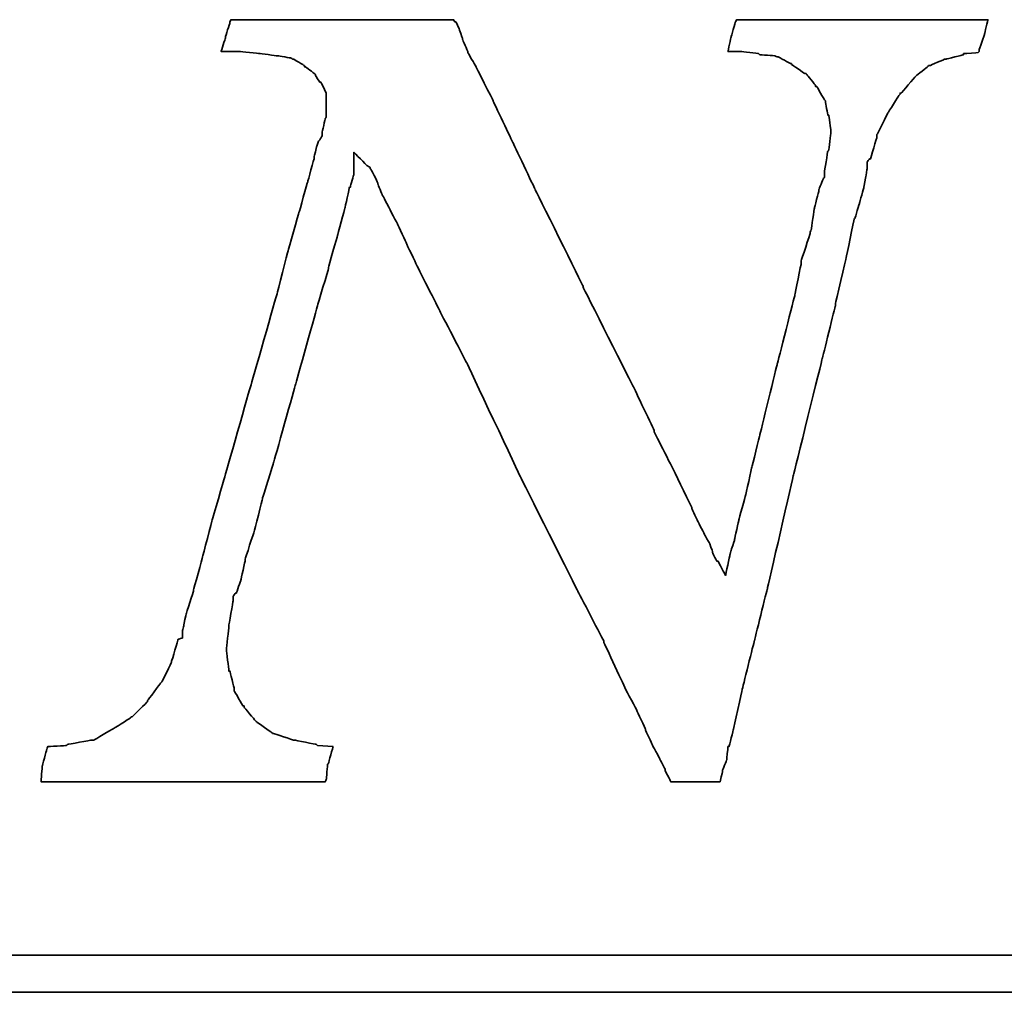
# Model space of a CAD drawing. Header units: millimetres. Extents: x 920 to 1152, y 73 to 164.
# Tile 44 of 48: x 1103 to 1105, y 95 to 97. Entities that reach past the tile are written whole.
import ezdxf

# ---------------------------------------------------------------- set-up
doc = ezdxf.new("R2010")
doc.units = ezdxf.units.MM
doc.header["$LTSCALE"] = 0.15
doc.layers.add('DIM', color=4, linetype='CONTINUOUS')
doc.layers.add('layer 1', color=7, linetype='CONTINUOUS')

# ---------------------------------------------------------------- blocks, each defined once
blk = doc.blocks.new('TBI MOTION logo(完整正式版)')
at = {"layer": 'layer 1', "color": 22, "lineweight": 35}
for points, knots in [([(58.92625, -7.91875), (58.92625, -7.91875), (58.58625, -7.89375), (58.58625, -7.89375), (58.58625, -7.89375), (58.58625, -7.89375), (58.56625, -7.87125), (58.56625, -7.87125), (58.56625, -7.87125), (58.56625, -7.87125), (58.08375, -7.77375), (58.08375, -7.77375), (58.08375, -7.77375), (58.08375, -7.77375), (58.06125, -7.77375), (58.06125, -7.77375), (58.06125, -7.77375), (58.06125, -7.77375), (57.62625, -7.63125), (57.62625, -7.63125), (57.62625, -7.63125), (57.62625, -7.63125), (57.60625, -7.63125), (57.60625, -7.63125), (57.60625, -7.63125), (57.60625, -7.63125), (57.58125, -7.60625), (57.58125, -7.60625), (57.58125, -7.60625), (57.58125, -7.60625), (57.26625, -7.38875), (57.26625, -7.38875), (57.26625, -7.38875), (57.26625, -7.38875), (57.24625, -7.36875), (57.24625, -7.36875), (57.24625, -7.36875), (57.24625, -7.36875), (57.22125, -7.34375), (57.22125, -7.34375), (57.22125, -7.34375), (57.22125, -7.34375), (56.98125, -7.05375), (56.98125, -7.05375), (56.98125, -7.05375), (56.98125, -7.05375), (56.98125, -7.02875), (56.98125, -7.02875), (56.98125, -7.02875), (56.98125, -7.02875), (56.95625, -7.02875), (56.95625, -7.02875), (56.95625, -7.02875), (56.95625, -7.02875), (56.76625, -6.69625), (56.76625, -6.69625), (56.76625, -6.69625), (56.76625, -6.69625), (56.76625, -6.67125), (56.76625, -6.67125), (56.76625, -6.67125), (56.76625, -6.67125), (56.76625, -6.64875), (56.76625, -6.64875), (56.76625, -6.64875), (56.76625, -6.64875), (56.67125, -6.26375), (56.67125, -6.26375), (56.67125, -6.26375), (56.67125, -6.26375), (56.64625, -6.26375), (56.64625, -6.26375), (56.64625, -6.26375), (56.64625, -6.26375), (56.64625, -6.23875), (56.64625, -6.23875), (56.64625, -6.23875), (56.64625, -6.23875), (56.59625, -5.80875), (56.59625, -5.80875), (56.59625, -5.80875), (56.59625, -5.80875), (56.59625, -5.78375), (56.59625, -5.78375), (56.59625, -5.78375), (56.59625, -5.78375), (56.64625, -5.30375), (56.64625, -5.30375), (56.64625, -5.30375), (56.64625, -5.30375), (56.64625, -5.27875), (56.64625, -5.27875), (56.64625, -5.27875), (56.64625, -5.27875), (56.74125, -4.72875), (56.74125, -4.72875), (56.74125, -4.72875), (56.74125, -4.72875), (56.74125, -4.67875), (56.74125, -4.67875), (56.74125, -4.67875), (56.74125, -4.67875), (56.74125, -4.63375), (56.74125, -4.63375), (56.74125, -4.63375), (56.74125, -4.63375), (56.79125, -4.55875), (56.79125, -4.55875), (56.79125, -4.55875), (56.79125, -4.55875), (56.81125, -4.55875), (56.81125, -4.55875), (56.81125, -4.55875), (56.81125, -4.55875), (56.91125, -4.27375), (56.91125, -4.27375), (56.91125, -4.27375), (56.91125, -4.27375), (57.00625, -3.83874), (57.00625, -3.83874), (57.00625, -3.83874), (57.00625, -3.83874), (57.00625, -3.81374), (57.00625, -3.81374), (57.00625, -3.81374), (57.00625, -3.81374), (57.19875, -3.21374), (57.19875, -3.21374), (57.19875, -3.21374), (57.19875, -3.21374), (57.38625, -2.49625), (57.38625, -2.49625), (57.38625, -2.49625), (57.38625, -2.49625), (57.38625, -2.47374), (57.38625, -2.47374), (57.38625, -2.47374), (57.38625, -2.47374), (57.62625, -1.70375), (57.62625, -1.70375), (57.62625, -1.70375), (57.62625, -1.70375), (58.10625, 0.00125), (58.10625, 0.00125), (58.10625, 0.00125), (58.10625, 0.00125), (58.58625, 1.72625), (58.58625, 1.72625), (58.58625, 1.72625), (58.58625, 1.72625), (58.82625, 2.54125), (58.82625, 2.54125), (58.82625, 2.54125), (58.82625, 2.54125), (58.82625, 2.56374), (58.82625, 2.56374), (58.82625, 2.56374), (58.82625, 2.56374), (59.02125, 3.26125), (59.02125, 3.26125), (59.02125, 3.26125), (59.02125, 3.26125), (59.18625, 3.86125), (59.18625, 3.86125), (59.18625, 3.86125), (59.18625, 3.86125), (59.28625, 4.31875), (59.28625, 4.31875), (59.28625, 4.31875), (59.28625, 4.31875), (59.30625, 4.31875), (59.30625, 4.31875), (59.30625, 4.31875), (59.30625, 4.31875), (59.30625, 4.34125), (59.30625, 4.34125), (59.30625, 4.34125), (59.30625, 4.34125), (59.38125, 4.60625), (59.38125, 4.60625), (59.38125, 4.60625), (59.38125, 4.60625), (59.38125, 4.65125), (59.38125, 4.65125), (59.38125, 4.65125), (59.38125, 4.65125), (59.38125, 5.08625), (59.38125, 5.08625), (59.38125, 5.08625), (59.38125, 5.08625), (59.66625, 4.79624), (59.66625, 4.79624), (59.66625, 4.79624), (59.66625, 4.79624), (59.74125, 4.75124), (59.74125, 4.75124), (59.74125, 4.75124), (59.74125, 4.75124), (59.74125, 4.72624), (59.74125, 4.72624), (59.74125, 4.72624), (59.74125, 4.72624), (59.76125, 4.70124), (59.76125, 4.70124), (59.76125, 4.70124), (59.76125, 4.70124), (59.81125, 4.60625), (59.81125, 4.60625), (59.81125, 4.60625), (59.81125, 4.60625), (59.90625, 4.41125), (59.90625, 4.41125), (59.90625, 4.41125), (59.90625, 4.41125), (59.90625, 4.39125), (59.90625, 4.39125), (59.90625, 4.39125), (59.90625, 4.39125), (60.00375, 4.15124), (60.00375, 4.15124), (60.00375, 4.15124), (60.00375, 4.15124), (60.14625, 3.88374), (60.14625, 3.88374), (60.14625, 3.88374), (60.14625, 3.88374), (60.34125, 3.50124), (60.34125, 3.50124), (60.34125, 3.50124), (60.34125, 3.50124), (60.53125, 3.09125), (60.53125, 3.09125), (60.53125, 3.09125), (60.53125, 3.09125), (60.74625, 2.63625), (60.74625, 2.63625), (60.74625, 2.63625), (60.74625, 2.63625), (61.25125, 1.63124), (61.25125, 1.63124), (61.25125, 1.63124), (61.25125, 1.63124), (61.85125, 0.47625), (61.85125, 0.47625), (61.85125, 0.47625), (61.85125, 0.47625), (63.02625, -2.01874), (63.02625, -2.01874), (63.02625, -2.01874), (63.02625, -2.01874), (64.27625, -4.51374), (64.27625, -4.51374), (64.27625, -4.51374), (64.27625, -4.51374), (64.85125, -5.61375), (64.85125, -5.61375), (64.85125, -5.61375), (64.85125, -5.61375), (64.85125, -5.64125), (64.85125, -5.64125), (64.85125, -5.64125), (64.85125, -5.64125), (65.32875, -6.67125), (65.32875, -6.67125), (65.32875, -6.67125), (65.32875, -6.67125), (65.57125, -7.12875), (65.57125, -7.12875), (65.57125, -7.12875), (65.57125, -7.12875), (65.76125, -7.53625), (65.76125, -7.53625), (65.76125, -7.53625), (65.76125, -7.53625), (65.76125, -7.55625), (65.76125, -7.55625), (65.76125, -7.55625), (65.76125, -7.55625), (65.90375, -7.87125), (65.90375, -7.87125), (65.90375, -7.87125), (65.90375, -7.87125), (66.07125, -8.18125), (66.07125, -8.18125), (66.07125, -8.18125), (66.07125, -8.18125), (66.19125, -8.42375), (66.19125, -8.42375), (66.19125, -8.42375), (66.19125, -8.42375), (66.19125, -8.44375), (66.19125, -8.44375), (66.19125, -8.44375), (66.19125, -8.44375), (66.29125, -8.63875), (66.29125, -8.63875), (66.29125, -8.63875), (66.29125, -8.63875), (66.31125, -8.68625), (66.31125, -8.68625), (66.31125, -8.68625), (66.31125, -8.68625), (66.38375, -8.68625), (66.38375, -8.68625), (66.38375, -8.68625), (66.38375, -8.68625), (66.84125, -8.68625), (66.84125, -8.68625), (66.84125, -8.68625), (66.84125, -8.68625), (67.29625, -8.68625), (67.29625, -8.68625), (67.29625, -8.68625), (67.29625, -8.68625), (67.36625, -8.68625), (67.36625, -8.68625), (67.36625, -8.68625), (67.36625, -8.68625), (67.39125, -8.68625), (67.39125, -8.68625), (67.39125, -8.68625), (67.39125, -8.68625), (67.44125, -8.46875), (67.44125, -8.46875), (67.44125, -8.46875), (67.44125, -8.46875), (67.44125, -8.44375), (67.44125, -8.44375), (67.44125, -8.44375), (67.44125, -8.44375), (67.53625, -8.20375), (67.53625, -8.20375), (67.53625, -8.20375), (67.53625, -8.20375), (67.56125, -7.94375), (67.56125, -7.94375), (67.56125, -7.94375), (67.56125, -7.94375), (67.56125, -7.91875), (67.56125, -7.91875), (67.56125, -7.91875), (67.56125, -7.91875), (67.58625, -7.91875), (67.58625, -7.91875), (67.58625, -7.91875), (67.58625, -7.91875), (67.68125, -7.53625), (67.68125, -7.53625), (67.68125, -7.53625), (67.68125, -7.53625), (67.87375, -6.67125), (67.87375, -6.67125), (67.87375, -6.67125), (67.87375, -6.67125), (68.13625, -5.61375), (68.13625, -5.61375), (68.13625, -5.61375), (68.13625, -5.61375), (68.42375, -4.46374), (68.42375, -4.46374), (68.42375, -4.46374), (68.42375, -4.46374), (68.99875, -1.96874), (68.99875, -1.96874), (68.99875, -1.96874), (68.99875, -1.96874), (69.62625, 0.57625), (69.62625, 0.57625), (69.62625, 0.57625), (69.62625, 0.57625), (69.91125, 1.72625), (69.91125, 1.72625), (69.91125, 1.72625), (69.91125, 1.72625), (69.91125, 1.77625), (69.91125, 1.77625), (69.91125, 1.77625), (69.91125, 1.77625), (70.15125, 2.78124), (70.15125, 2.78124), (70.15125, 2.78124), (70.15125, 2.78124), (70.32125, 3.62125), (70.32125, 3.62125), (70.32125, 3.62125), (70.32125, 3.62125), (70.34125, 3.64625), (70.34125, 3.64625), (70.34125, 3.64625), (70.34125, 3.64625), (70.44125, 3.98125), (70.44125, 3.98125), (70.44125, 3.98125), (70.44125, 3.98125), (70.53625, 4.31875), (70.53625, 4.31875), (70.53625, 4.31875), (70.53625, 4.31875), (70.58125, 4.55875), (70.58125, 4.55875), (70.58125, 4.55875), (70.58125, 4.55875), (70.60625, 4.72624), (70.60625, 4.72624), (70.60625, 4.72624), (70.60625, 4.72624), (70.60625, 4.79624), (70.60625, 4.79624), (70.60625, 4.79624), (70.60625, 4.79624), (70.60625, 4.87125), (70.60625, 4.87125), (70.60625, 4.87125), (70.60625, 4.87125), (70.65625, 4.94125), (70.65625, 4.94125), (70.65625, 4.94125), (70.65625, 4.94125), (70.68125, 4.94125), (70.68125, 4.94125), (70.68125, 4.94125), (70.68125, 4.94125), (70.82125, 5.42125), (70.82125, 5.42125), (70.82125, 5.42125), (70.82125, 5.42125), (70.82125, 5.44625), (70.82125, 5.44625), (70.82125, 5.44625), (70.82125, 5.44625), (70.82125, 5.47125), (70.82125, 5.47125), (70.82125, 5.47125), (70.82125, 5.47125), (71.06125, 5.94625), (71.06125, 5.94625), (71.06125, 5.94625), (71.06125, 5.94625), (71.30125, 6.33124), (71.30125, 6.33124), (71.30125, 6.33124), (71.30125, 6.33124), (71.32625, 6.35625), (71.32625, 6.35625), (71.32625, 6.35625), (71.32625, 6.35625), (71.32625, 6.38124), (71.32625, 6.38124), (71.32625, 6.38124), (71.32625, 6.38124), (71.35125, 6.38124), (71.35125, 6.38124), (71.35125, 6.38124), (71.35125, 6.38124), (71.66125, 6.74125), (71.66125, 6.74125), (71.66125, 6.74125), (71.66125, 6.74125), (71.68625, 6.76625), (71.68625, 6.76625), (71.68625, 6.76625), (71.68625, 6.76625), (71.92625, 6.95624), (71.92625, 6.95624), (71.92625, 6.95624), (71.92625, 6.95624), (71.95125, 6.98125), (71.95125, 6.98125), (71.95125, 6.98125), (71.95125, 6.98125), (71.97625, 6.98125), (71.97625, 6.98125), (71.97625, 6.98125), (71.97625, 6.98125), (72.31125, 7.12624), (72.31125, 7.12624), (72.31125, 7.12624), (72.31125, 7.12624), (72.33375, 7.12624), (72.33375, 7.12624), (72.33375, 7.12624), (72.33375, 7.12624), (72.71625, 7.21875), (72.71625, 7.21875), (72.71625, 7.21875), (72.71625, 7.21875), (72.71625, 7.24624), (72.71625, 7.24624), (72.71625, 7.24624), (72.71625, 7.24624), (72.74125, 7.24624), (72.74125, 7.24624), (72.74125, 7.24624), (72.74125, 7.24624), (73.03124, 7.26624), (73.03124, 7.26624), (73.03124, 7.26624), (73.03124, 7.26624), (73.05375, 7.29125), (73.05375, 7.29125), (73.05375, 7.29125), (73.05375, 7.29125), (73.05375, 7.31625), (73.05375, 7.31625), (73.05375, 7.31625), (73.05375, 7.31625), (73.17625, 7.67625), (73.17625, 7.67625), (73.17625, 7.67625), (73.17625, 7.67625), (73.24625, 7.98625), (73.24625, 7.98625), (73.24625, 7.98625), (73.24625, 7.98625), (73.19625, 7.98625), (73.19625, 7.98625), (73.19625, 7.98625), (73.19625, 7.98625), (72.93625, 7.98625), (72.93625, 7.98625), (72.93625, 7.98625), (72.93625, 7.98625), (72.55125, 7.98625), (72.55125, 7.98625), (72.55125, 7.98625), (72.55125, 7.98625), (72.09625, 7.98625), (72.09625, 7.98625), (72.09625, 7.98625), (72.09625, 7.98625), (71.64125, 7.98625), (71.64125, 7.98625), (71.64125, 7.98625), (71.64125, 7.98625), (70.53625, 7.98625), (70.53625, 7.98625), (70.53625, 7.98625), (70.53625, 7.98625), (69.47875, 7.98625), (69.47875, 7.98625), (69.47875, 7.98625), (69.47875, 7.98625), (68.95125, 7.98625), (68.95125, 7.98625), (68.95125, 7.98625), (68.95125, 7.98625), (68.52125, 7.98625), (68.52125, 7.98625), (68.52125, 7.98625), (68.52125, 7.98625), (68.13625, 7.98625), (68.13625, 7.98625), (68.13625, 7.98625), (68.13625, 7.98625), (67.87375, 7.98625), (67.87375, 7.98625), (67.87375, 7.98625), (67.87375, 7.98625), (67.75125, 7.98625), (67.75125, 7.98625), (67.75125, 7.98625), (67.75125, 7.98625), (67.72625, 7.94125), (67.72625, 7.94125), (67.72625, 7.94125), (67.72625, 7.94125), (67.63125, 7.60625), (67.63125, 7.60625), (67.63125, 7.60625), (67.63125, 7.60625), (67.56125, 7.29125), (67.56125, 7.29125), (67.56125, 7.29125), (67.56125, 7.29125), (67.72625, 7.29125), (67.72625, 7.29125), (67.72625, 7.29125), (67.72625, 7.29125), (67.82625, 7.29125), (67.82625, 7.29125), (67.82625, 7.29125), (67.82625, 7.29125), (67.84625, 7.29125), (67.84625, 7.29125), (67.84625, 7.29125), (67.84625, 7.29125), (68.23125, 7.24624), (68.23125, 7.24624), (68.23125, 7.24624), (68.23125, 7.24624), (68.25875, 7.21875), (68.25875, 7.21875), (68.25875, 7.21875), (68.25875, 7.21875), (68.59125, 7.19624), (68.59125, 7.19624), (68.59125, 7.19624), (68.59125, 7.19624), (68.64125, 7.17125), (68.64125, 7.17125), (68.64125, 7.17125), (68.64125, 7.17125), (68.66625, 7.17125), (68.66625, 7.17125), (68.66625, 7.17125), (68.66625, 7.17125), (68.92625, 7.02624), (68.92625, 7.02624), (68.92625, 7.02624), (68.92625, 7.02624), (68.95125, 7.02624), (68.95125, 7.02624), (68.95125, 7.02624), (68.95125, 7.02624), (68.95125, 7.00624), (68.95125, 7.00624), (68.95125, 7.00624), (68.95125, 7.00624), (69.23875, 6.81125), (69.23875, 6.81125), (69.23875, 6.81125), (69.23875, 6.81125), (69.26625, 6.81125), (69.26625, 6.81125), (69.26625, 6.81125), (69.26625, 6.81125), (69.28625, 6.78625), (69.28625, 6.78625), (69.28625, 6.78625), (69.28625, 6.78625), (69.47875, 6.54875), (69.47875, 6.54875), (69.47875, 6.54875), (69.47875, 6.54875), (69.47875, 6.52375), (69.47875, 6.52375), (69.47875, 6.52375), (69.47875, 6.52375), (69.50625, 6.52375), (69.50625, 6.52375), (69.50625, 6.52375), (69.50625, 6.52375), (69.67125, 6.23625), (69.67125, 6.23625), (69.67125, 6.23625), (69.67125, 6.23625), (69.69375, 6.21125), (69.69375, 6.21125), (69.69375, 6.21125), (69.69375, 6.21125), (69.69375, 6.18625), (69.69375, 6.18625), (69.69375, 6.18625), (69.69375, 6.18625), (69.74625, 5.89875), (69.74625, 5.89875), (69.74625, 5.89875), (69.74625, 5.89875), (69.76625, 5.89875), (69.76625, 5.89875), (69.76625, 5.89875), (69.76625, 5.89875), (69.81375, 5.56625), (69.81375, 5.56625), (69.81375, 5.56625), (69.81375, 5.56625), (69.81375, 5.54125), (69.81375, 5.54125), (69.81375, 5.54125), (69.81375, 5.54125), (69.81375, 5.51625), (69.81375, 5.51625), (69.81375, 5.51625), (69.81375, 5.51625), (69.76625, 5.13125), (69.76625, 5.13125), (69.76625, 5.13125), (69.76625, 5.13125), (69.74625, 5.10874), (69.74625, 5.10874), (69.74625, 5.10874), (69.74625, 5.10874), (69.67125, 4.65125), (69.67125, 4.65125), (69.67125, 4.65125), (69.67125, 4.65125), (69.67125, 4.55875), (69.67125, 4.55875), (69.67125, 4.55875), (69.67125, 4.55875), (69.67125, 4.53125), (69.67125, 4.53125), (69.67125, 4.53125), (69.67125, 4.53125), (69.64625, 4.50874), (69.64625, 4.50874), (69.64625, 4.50874), (69.64625, 4.50874), (69.55125, 4.27125), (69.55125, 4.27125), (69.55125, 4.27125), (69.55125, 4.27125), (69.55125, 4.24625), (69.55125, 4.24625), (69.55125, 4.24625), (69.55125, 4.24625), (69.45375, 3.86125), (69.45375, 3.86125), (69.45375, 3.86125), (69.45375, 3.86125), (69.38625, 3.40624), (69.38625, 3.40624), (69.38625, 3.40624), (69.38625, 3.40624), (69.35875, 3.33125), (69.35875, 3.33125), (69.35875, 3.33125), (69.35875, 3.33125), (69.35875, 3.30875), (69.35875, 3.30875), (69.35875, 3.30875), (69.35875, 3.30875), (69.16625, 2.71125), (69.16625, 2.71125), (69.16625, 2.71125), (69.16625, 2.71125), (69.16625, 2.66375), (69.16625, 2.66375), (69.16625, 2.66375), (69.16625, 2.66375), (69.02625, 1.96374), (69.02625, 1.96374), (69.02625, 1.96374), (69.02625, 1.96374), (68.64125, 0.45624), (68.64125, 0.45624), (68.64125, 0.45624), (68.64125, 0.45624), (68.25875, -1.10625), (68.25875, -1.10625), (68.25875, -1.10625), (68.25875, -1.10625), (68.08625, -1.80125), (68.08625, -1.80125), (68.08625, -1.80125), (68.08625, -1.80125), (67.94625, -2.42625), (67.94625, -2.42625), (67.94625, -2.42625), (67.94625, -2.42625), (67.80125, -2.95375), (67.80125, -2.95375), (67.80125, -2.95375), (67.80125, -2.95375), (67.70625, -3.38375), (67.70625, -3.38375), (67.70625, -3.38375), (67.70625, -3.38375), (67.70625, -3.40875), (67.70625, -3.40875), (67.70625, -3.40875), (67.70625, -3.40875), (67.63125, -3.62375), (67.63125, -3.62375), (67.63125, -3.62375), (67.63125, -3.62375), (67.60625, -3.72125), (67.60625, -3.72125), (67.60625, -3.72125), (67.60625, -3.72125), (67.51125, -4.17375), (67.51125, -4.17375), (67.51125, -4.17375), (67.51125, -4.17375), (67.34625, -3.86374), (67.34625, -3.86374), (67.34625, -3.86374), (67.34625, -3.86374), (67.32125, -3.86374), (67.32125, -3.86374), (67.32125, -3.86374), (67.32125, -3.86374), (67.27125, -3.76874), (67.27125, -3.76874), (67.27125, -3.76874), (67.27125, -3.76874), (67.22625, -3.67374), (67.22625, -3.67374), (67.22625, -3.67374), (67.22625, -3.67374), (67.22625, -3.64875), (67.22625, -3.64875), (67.22625, -3.64875), (67.22625, -3.64875), (67.15125, -3.45375), (67.15125, -3.45375), (67.15125, -3.45375), (67.15125, -3.45375), (67.05625, -3.28875), (67.05625, -3.28875), (67.05625, -3.28875), (67.05625, -3.28875), (66.91125, -3.00125), (66.91125, -3.00125), (66.91125, -3.00125), (66.91125, -3.00125), (66.77125, -2.71375), (66.77125, -2.71375), (66.77125, -2.71375), (66.77125, -2.71375), (66.77125, -2.68875), (66.77125, -2.68875), (66.77125, -2.68875), (66.77125, -2.68875), (66.41125, -1.94374), (66.41125, -1.94374), (66.41125, -1.94374), (66.41125, -1.94374), (65.95125, -1.03375), (65.95125, -1.03375), (65.95125, -1.03375), (65.95125, -1.03375), (65.95125, -1.00875), (65.95125, -1.00875), (65.95125, -1.00875), (65.95125, -1.00875), (65.49625, -0.04874), (65.49625, -0.04874), (65.49625, -0.04874), (65.49625, -0.04874), (64.39375, 2.13624), (64.39375, 2.13624), (64.39375, 2.13624), (64.39375, 2.13624), (64.39375, 2.15624), (64.39375, 2.15624), (64.39375, 2.15624), (64.39375, 2.15624), (63.33625, 4.29125), (63.33625, 4.29125), (63.33625, 4.29125), (63.33625, 4.29125), (62.85625, 5.30125), (62.85625, 5.30125), (62.85625, 5.30125), (62.85625, 5.30125), (62.42625, 6.21125), (62.42625, 6.21125), (62.42625, 6.21125), (62.42625, 6.21125), (62.04125, 6.98125), (62.04125, 6.98125), (62.04125, 6.98125), (62.04125, 6.98125), (61.87375, 7.26624), (61.87375, 7.26624), (61.87375, 7.26624), (61.87375, 7.26624), (61.87375, 7.29125), (61.87375, 7.29125), (61.87375, 7.29125), (61.87375, 7.29125), (61.75625, 7.55625), (61.75625, 7.55625), (61.75625, 7.55625), (61.75625, 7.55625), (61.75625, 7.58124), (61.75625, 7.58124), (61.75625, 7.58124), (61.75625, 7.58124), (61.68375, 7.79375), (61.68375, 7.79375), (61.68375, 7.79375), (61.68375, 7.79375), (61.61125, 7.94125), (61.61125, 7.94125), (61.61125, 7.94125), (61.61125, 7.94125), (61.58625, 7.94125), (61.58625, 7.94125), (61.58625, 7.94125), (61.58625, 7.94125), (61.56375, 7.98625), (61.56375, 7.98625), (61.56375, 7.98625), (61.56375, 7.98625), (61.41875, 7.98625), (61.41875, 7.98625), (61.41875, 7.98625), (61.41875, 7.98625), (61.18125, 7.98625), (61.18125, 7.98625), (61.18125, 7.98625), (61.18125, 7.98625), (60.84125, 7.98625), (60.84125, 7.98625), (60.84125, 7.98625), (60.84125, 7.98625), (60.02625, 7.98625), (60.02625, 7.98625), (60.02625, 7.98625), (60.02625, 7.98625), (59.11625, 7.98625), (59.11625, 7.98625), (59.11625, 7.98625), (59.11625, 7.98625), (58.15625, 7.98625), (58.15625, 7.98625), (58.15625, 7.98625), (58.15625, 7.98625), (57.34125, 7.98625), (57.34125, 7.98625), (57.34125, 7.98625), (57.34125, 7.98625), (57.00625, 7.98625), (57.00625, 7.98625), (57.00625, 7.98625), (57.00625, 7.98625), (56.76625, 7.98625), (56.76625, 7.98625), (56.76625, 7.98625), (56.76625, 7.98625), (56.69125, 7.98625), (56.69125, 7.98625), (56.69125, 7.98625), (56.69125, 7.98625), (56.67125, 7.94125), (56.67125, 7.94125), (56.67125, 7.94125), (56.67125, 7.94125), (56.67125, 7.91625), (56.67125, 7.91625), (56.67125, 7.91625), (56.67125, 7.91625), (56.57125, 7.60625), (56.57125, 7.60625), (56.57125, 7.60625), (56.57125, 7.60625), (56.57125, 7.58124), (56.57125, 7.58124), (56.57125, 7.58124), (56.57125, 7.58124), (56.47625, 7.29125), (56.47625, 7.29125), (56.47625, 7.29125), (56.47625, 7.29125), (56.57125, 7.29125), (56.57125, 7.29125), (56.57125, 7.29125), (56.57125, 7.29125), (56.76625, 7.29125), (56.76625, 7.29125), (56.76625, 7.29125), (56.76625, 7.29125), (56.86125, 7.29125), (56.86125, 7.29125), (56.86125, 7.29125), (56.86125, 7.29125), (56.88625, 7.29125), (56.88625, 7.29125), (56.88625, 7.29125), (56.88625, 7.29125), (57.31625, 7.24624), (57.31625, 7.24624), (57.31625, 7.24624), (57.31625, 7.24624), (57.70125, 7.19624), (57.70125, 7.19624), (57.70125, 7.19624), (57.70125, 7.19624), (57.72625, 7.19624), (57.72625, 7.19624), (57.72625, 7.19624), (57.72625, 7.19624), (58.01125, 7.14624), (58.01125, 7.14624), (58.01125, 7.14624), (58.01125, 7.14624), (58.03625, 7.12624), (58.03625, 7.12624), (58.03625, 7.12624), (58.03625, 7.12624), (58.06125, 7.12624), (58.06125, 7.12624), (58.06125, 7.12624), (58.06125, 7.12624), (58.30125, 6.98125), (58.30125, 6.98125), (58.30125, 6.98125), (58.30125, 6.98125), (58.30125, 6.95624), (58.30125, 6.95624), (58.30125, 6.95624), (58.30125, 6.95624), (58.32375, 6.95624), (58.32375, 6.95624), (58.32375, 6.95624), (58.32375, 6.95624), (58.51625, 6.81125), (58.51625, 6.81125), (58.51625, 6.81125), (58.51625, 6.81125), (58.54125, 6.78625), (58.54125, 6.78625), (58.54125, 6.78625), (58.54125, 6.78625), (58.54125, 6.76625), (58.54125, 6.76625), (58.54125, 6.76625), (58.54125, 6.76625), (58.63625, 6.62124), (58.63625, 6.62124), (58.63625, 6.62124), (58.63625, 6.62124), (58.65875, 6.62124), (58.65875, 6.62124), (58.65875, 6.62124), (58.65875, 6.62124), (58.75625, 6.42625), (58.75625, 6.42625), (58.75625, 6.42625), (58.75625, 6.42625), (58.77875, 6.38124), (58.77875, 6.38124), (58.77875, 6.38124), (58.77875, 6.38124), (58.77875, 6.33124), (58.77875, 6.33124), (58.77875, 6.33124), (58.77875, 6.33124), (58.77875, 6.09125), (58.77875, 6.09125), (58.77875, 6.09125), (58.77875, 6.09125), (58.77875, 5.85125), (58.77875, 5.85125), (58.77875, 5.85125), (58.77875, 5.85125), (58.75625, 5.82625), (58.75625, 5.82625), (58.75625, 5.82625), (58.75625, 5.82625), (58.68625, 5.51625), (58.68625, 5.51625), (58.68625, 5.51625), (58.68625, 5.51625), (58.68625, 5.47125), (58.68625, 5.47125), (58.68625, 5.47125), (58.68625, 5.47125), (58.68625, 5.44625), (58.68625, 5.44625), (58.68625, 5.44625), (58.68625, 5.44625), (58.65875, 5.39625), (58.65875, 5.39625), (58.65875, 5.39625), (58.65875, 5.39625), (58.61125, 5.32624), (58.61125, 5.32624), (58.61125, 5.32624), (58.61125, 5.32624), (58.56625, 5.20375), (58.56625, 5.20375), (58.56625, 5.20375), (58.56625, 5.20375), (58.51625, 4.99125), (58.51625, 4.99125), (58.51625, 4.99125), (58.51625, 4.99125), (58.51625, 4.96625), (58.51625, 4.96625), (58.51625, 4.96625), (58.51625, 4.96625), (58.37125, 4.43625), (58.37125, 4.43625), (58.37125, 4.43625), (58.37125, 4.43625), (58.18125, 3.76625), (58.18125, 3.76625), (58.18125, 3.76625), (58.18125, 3.76625), (57.94125, 2.92624), (57.94125, 2.92624), (57.94125, 2.92624), (57.94125, 2.92624), (57.70125, 1.98874), (57.70125, 1.98874), (57.70125, 1.98874), (57.70125, 1.98874), (57.12625, -0.02374), (57.12625, -0.02374), (57.12625, -0.02374), (57.12625, -0.02374), (56.55125, -2.03875), (56.55125, -2.03875), (56.55125, -2.03875), (56.55125, -2.03875), (56.28625, -2.95375), (56.28625, -2.95375), (56.28625, -2.95375), (56.28625, -2.95375), (56.07125, -3.76874), (56.07125, -3.76874), (56.07125, -3.76874), (56.07125, -3.76874), (55.87625, -4.48874), (55.87625, -4.48874), (55.87625, -4.48874), (55.87625, -4.48874), (55.87625, -4.51374), (55.87625, -4.51374), (55.87625, -4.51374), (55.87625, -4.51374), (55.71125, -5.01625), (55.71125, -5.01625), (55.71125, -5.01625), (55.71125, -5.01625), (55.66125, -5.25375), (55.66125, -5.25375), (55.66125, -5.25375), (55.66125, -5.25375), (55.66125, -5.27875), (55.66125, -5.27875), (55.66125, -5.27875), (55.66125, -5.27875), (55.63625, -5.37375), (55.63625, -5.37375), (55.63625, -5.37375), (55.63625, -5.37375), (55.63625, -5.42375), (55.63625, -5.42375), (55.63625, -5.42375), (55.63625, -5.42375), (55.63625, -5.54125), (55.63625, -5.54125), (55.63625, -5.54125), (55.63625, -5.54125), (55.54125, -5.56875), (55.54125, -5.56875), (55.54125, -5.56875), (55.54125, -5.56875), (55.39625, -6.04875), (55.39625, -6.04875), (55.39625, -6.04875), (55.39625, -6.04875), (55.39625, -6.06875), (55.39625, -6.06875), (55.39625, -6.06875), (55.39625, -6.06875), (55.18125, -6.50375), (55.18125, -6.50375), (55.18125, -6.50375), (55.18125, -6.50375), (55.15625, -6.52875), (55.15625, -6.52875), (55.15625, -6.52875), (55.15625, -6.52875), (54.86875, -6.91125), (54.86875, -6.91125), (54.86875, -6.91125), (54.86875, -6.91125), (54.86875, -6.93375), (54.86875, -6.93375), (54.86875, -6.93375), (54.86875, -6.93375), (54.53125, -7.26875), (54.53125, -7.26875), (54.53125, -7.26875), (54.53125, -7.26875), (54.51125, -7.26875), (54.51125, -7.26875), (54.51125, -7.26875), (54.51125, -7.26875), (54.48625, -7.29625), (54.48625, -7.29625), (54.48625, -7.29625), (54.48625, -7.29625), (54.10375, -7.53625), (54.10375, -7.53625), (54.10375, -7.53625), (54.10375, -7.53625), (53.69625, -7.77375), (53.69625, -7.77375), (53.69625, -7.77375), (53.69625, -7.77375), (53.67125, -7.77375), (53.67125, -7.77375), (53.67125, -7.77375), (53.67125, -7.77375), (53.64625, -7.77375), (53.64625, -7.77375), (53.64625, -7.77375), (53.64625, -7.77375), (53.11625, -7.87125), (53.11625, -7.87125), (53.11625, -7.87125), (53.11625, -7.87125), (53.09625, -7.89375), (53.09625, -7.89375), (53.09625, -7.89375), (53.09625, -7.89375), (52.68625, -7.91875), (52.68625, -7.91875), (52.68625, -7.91875), (52.68625, -7.91875), (52.66125, -7.99125), (52.66125, -7.99125), (52.66125, -7.99125), (52.66125, -7.99125), (52.56625, -8.34875), (52.56625, -8.34875), (52.56625, -8.34875), (52.56625, -8.34875), (52.54125, -8.68625), (52.54125, -8.68625), (52.54125, -8.68625), (52.54125, -8.68625), (52.58875, -8.68625), (52.58875, -8.68625), (52.58875, -8.68625), (52.58875, -8.68625), (52.87625, -8.68625), (52.87625, -8.68625), (52.87625, -8.68625), (52.87625, -8.68625), (53.33625, -8.68625), (53.33625, -8.68625), (53.33625, -8.68625), (53.33625, -8.68625), (53.79125, -8.68625), (53.79125, -8.68625), (53.79125, -8.68625), (53.79125, -8.68625), (54.36625, -8.68625), (54.36625, -8.68625), (54.36625, -8.68625), (54.36625, -8.68625), (55.59125, -8.68625), (55.59125, -8.68625), (55.59125, -8.68625), (55.59125, -8.68625), (56.76625, -8.68625), (56.76625, -8.68625), (56.76625, -8.68625), (56.76625, -8.68625), (57.34125, -8.68625), (57.34125, -8.68625), (57.34125, -8.68625), (57.34125, -8.68625), (57.82125, -8.68625), (57.82125, -8.68625), (57.82125, -8.68625), (57.82125, -8.68625), (58.25125, -8.68625), (58.25125, -8.68625), (58.25125, -8.68625), (58.25125, -8.68625), (58.58625, -8.68625), (58.58625, -8.68625), (58.58625, -8.68625), (58.58625, -8.68625), (58.75625, -8.68625), (58.75625, -8.68625), (58.75625, -8.68625), (58.75625, -8.68625), (58.77875, -8.63875), (58.77875, -8.63875), (58.77875, -8.63875), (58.77875, -8.63875), (58.80625, -8.30375), (58.80625, -8.30375), (58.80625, -8.30375), (58.80625, -8.30375), (58.82625, -8.27875), (58.82625, -8.27875), (58.82625, -8.27875), (58.82625, -8.27875), (58.92625, -7.91875), (58.92625, -7.91875)], [0, 0, 0, 0, 0.003125, 0.003125, 0.003125, 0.00312501, 0.00625, 0.00625, 0.00625, 0.00625001, 0.009375, 0.009375, 0.009375, 0.00937501, 0.0125, 0.0125, 0.0125, 0.01250001, 0.015625, 0.015625, 0.015625, 0.01562501, 0.01875, 0.01875, 0.01875, 0.01875001, 0.021875, 0.021875, 0.021875, 0.02187501, 0.025, 0.025, 0.025, 0.02500001, 0.028125, 0.028125, 0.028125, 0.02812501, 0.03125, 0.03125, 0.03125, 0.03125001, 0.034375, 0.034375, 0.034375, 0.03437501, 0.0375, 0.0375, 0.0375, 0.03750001, 0.040625, 0.040625, 0.040625, 0.04062501, 0.04375, 0.04375, 0.04375, 0.04375001, 0.046875, 0.046875, 0.046875, 0.04687501, 0.05, 0.05, 0.05, 0.05000001, 0.053125, 0.053125, 0.053125, 0.05312501, 0.05625, 0.05625, 0.05625, 0.05625001, 0.059375, 0.059375, 0.059375, 0.05937501, 0.0625, 0.0625, 0.0625, 0.06250001, 0.065625, 0.065625, 0.065625, 0.06562501, 0.06875, 0.06875, 0.06875, 0.06875001, 0.071875, 0.071875, 0.071875, 0.07187501, 0.075, 0.075, 0.075, 0.07500001, 0.078125, 0.078125, 0.078125, 0.07812501, 0.08125, 0.08125, 0.08125, 0.08125001, 0.084375, 0.084375, 0.084375, 0.08437501, 0.0875, 0.0875, 0.0875, 0.08750001, 0.090625, 0.090625, 0.090625, 0.09062501, 0.09375, 0.09375, 0.09375, 0.09375001, 0.096875, 0.096875, 0.096875, 0.09687501, 0.1, 0.1, 0.1, 0.10000001, 0.103125, 0.103125, 0.103125, 0.10312501, 0.10625, 0.10625, 0.10625, 0.10625001, 0.109375, 0.109375, 0.109375, 0.10937501, 0.1125, 0.1125, 0.1125, 0.11250001, 0.115625, 0.115625, 0.115625, 0.11562501, 0.11875, 0.11875, 0.11875, 0.11875001, 0.121875, 0.121875, 0.121875, 0.12187501, 0.125, 0.125, 0.125, 0.12500001, 0.128125, 0.128125, 0.128125, 0.12812501, 0.13125, 0.13125, 0.13125, 0.13125001, 0.134375, 0.134375, 0.134375, 0.13437501, 0.1375, 0.1375, 0.1375, 0.13750001, 0.140625, 0.140625, 0.140625, 0.14062501, 0.14375, 0.14375, 0.14375, 0.14375001, 0.146875, 0.146875, 0.146875, 0.14687501, 0.15, 0.15, 0.15, 0.15000001, 0.153125, 0.153125, 0.153125, 0.15312501, 0.15625, 0.15625, 0.15625, 0.15625001, 0.159375, 0.159375, 0.159375, 0.15937501, 0.1625, 0.1625, 0.1625, 0.16250001, 0.165625, 0.165625, 0.165625, 0.16562501, 0.16875, 0.16875, 0.16875, 0.16875001, 0.171875, 0.171875, 0.171875, 0.17187501, 0.175, 0.175, 0.175, 0.17500001, 0.178125, 0.178125, 0.178125, 0.17812501, 0.18125, 0.18125, 0.18125, 0.18125001, 0.184375, 0.184375, 0.184375, 0.18437501, 0.1875, 0.1875, 0.1875, 0.18750001, 0.190625, 0.190625, 0.190625, 0.19062501, 0.19375, 0.19375, 0.19375, 0.19375001, 0.196875, 0.196875, 0.196875, 0.19687501, 0.2, 0.2, 0.2, 0.20000001, 0.203125, 0.203125, 0.203125, 0.20312501, 0.20625, 0.20625, 0.20625, 0.20625001, 0.209375, 0.209375, 0.209375, 0.20937501, 0.2125, 0.2125, 0.2125, 0.21250001, 0.215625, 0.215625, 0.215625, 0.21562501, 0.21875, 0.21875, 0.21875, 0.21875001, 0.221875, 0.221875, 0.221875, 0.22187501, 0.225, 0.225, 0.225, 0.22500001, 0.228125, 0.228125, 0.228125, 0.22812501, 0.23125, 0.23125, 0.23125, 0.23125001, 0.234375, 0.234375, 0.234375, 0.23437501, 0.2375, 0.2375, 0.2375, 0.23750001, 0.240625, 0.240625, 0.240625, 0.24062501, 0.24375, 0.24375, 0.24375, 0.24375001, 0.246875, 0.246875, 0.246875, 0.24687501, 0.25, 0.25, 0.25, 0.25000001, 0.253125, 0.253125, 0.253125, 0.25312501, 0.25625, 0.25625, 0.25625, 0.25625001, 0.259375, 0.259375, 0.259375, 0.25937501, 0.2625, 0.2625, 0.2625, 0.26250001, 0.265625, 0.265625, 0.265625, 0.26562501, 0.26875, 0.26875, 0.26875, 0.26875001, 0.271875, 0.271875, 0.271875, 0.27187501, 0.275, 0.275, 0.275, 0.27500001, 0.278125, 0.278125, 0.278125, 0.27812501, 0.28125, 0.28125, 0.28125, 0.28125001, 0.284375, 0.284375, 0.284375, 0.28437501, 0.2875, 0.2875, 0.2875, 0.28750001, 0.290625, 0.290625, 0.290625, 0.29062501, 0.29375, 0.29375, 0.29375, 0.29375001, 0.296875, 0.296875, 0.296875, 0.29687501, 0.3, 0.3, 0.3, 0.30000001, 0.303125, 0.303125, 0.303125, 0.30312501, 0.30625, 0.30625, 0.30625, 0.30625001, 0.309375, 0.309375, 0.309375, 0.30937501, 0.3125, 0.3125, 0.3125, 0.31250001, 0.315625, 0.315625, 0.315625, 0.31562501, 0.31875, 0.31875, 0.31875, 0.31875001, 0.321875, 0.321875, 0.321875, 0.32187501, 0.325, 0.325, 0.325, 0.32500001, 0.328125, 0.328125, 0.328125, 0.32812501, 0.33125, 0.33125, 0.33125, 0.33125001, 0.334375, 0.334375, 0.334375, 0.33437501, 0.3375, 0.3375, 0.3375, 0.33750001, 0.340625, 0.340625, 0.340625, 0.34062501, 0.34375, 0.34375, 0.34375, 0.34375001, 0.346875, 0.346875, 0.346875, 0.34687501, 0.35, 0.35, 0.35, 0.35000001, 0.353125, 0.353125, 0.353125, 0.35312501, 0.35625, 0.35625, 0.35625, 0.35625001, 0.359375, 0.359375, 0.359375, 0.35937501, 0.3625, 0.3625, 0.3625, 0.36250001, 0.365625, 0.365625, 0.365625, 0.36562501, 0.36875, 0.36875, 0.36875, 0.36875001, 0.371875, 0.371875, 0.371875, 0.37187501, 0.375, 0.375, 0.375, 0.37500001, 0.378125, 0.378125, 0.378125, 0.37812501, 0.38125, 0.38125, 0.38125, 0.38125001, 0.384375, 0.384375, 0.384375, 0.38437501, 0.3875, 0.3875, 0.3875, 0.38750001, 0.390625, 0.390625, 0.390625, 0.39062501, 0.39375, 0.39375, 0.39375, 0.39375001, 0.396875, 0.396875, 0.396875, 0.39687501, 0.4, 0.4, 0.4, 0.40000001, 0.403125, 0.403125, 0.403125, 0.40312501, 0.40625, 0.40625, 0.40625, 0.40625001, 0.409375, 0.409375, 0.409375, 0.40937501, 0.4125, 0.4125, 0.4125, 0.41250001, 0.415625, 0.415625, 0.415625, 0.41562501, 0.41875, 0.41875, 0.41875, 0.41875001, 0.421875, 0.421875, 0.421875, 0.42187501, 0.425, 0.425, 0.425, 0.42500001, 0.428125, 0.428125, 0.428125, 0.42812501, 0.43125, 0.43125, 0.43125, 0.43125001, 0.434375, 0.434375, 0.434375, 0.43437501, 0.4375, 0.4375, 0.4375, 0.43750001, 0.440625, 0.440625, 0.440625, 0.44062501, 0.44375, 0.44375, 0.44375, 0.44375001, 0.446875, 0.446875, 0.446875, 0.44687501, 0.45, 0.45, 0.45, 0.45000001, 0.453125, 0.453125, 0.453125, 0.45312501, 0.45625, 0.45625, 0.45625, 0.45625001, 0.459375, 0.459375, 0.459375, 0.45937501, 0.4625, 0.4625, 0.4625, 0.46250001, 0.465625, 0.465625, 0.465625, 0.46562501, 0.46875, 0.46875, 0.46875, 0.46875001, 0.471875, 0.471875, 0.471875, 0.47187501, 0.475, 0.475, 0.475, 0.47500001, 0.478125, 0.478125, 0.478125, 0.47812501, 0.48125, 0.48125, 0.48125, 0.48125001, 0.484375, 0.484375, 0.484375, 0.48437501, 0.4875, 0.4875, 0.4875, 0.48750001, 0.490625, 0.490625, 0.490625, 0.49062501, 0.49375, 0.49375, 0.49375, 0.49375001, 0.496875, 0.496875, 0.496875, 0.49687501, 0.5, 0.5, 0.5, 0.50000001, 0.503125, 0.503125, 0.503125, 0.50312501, 0.50625, 0.50625, 0.50625, 0.50625001, 0.509375, 0.509375, 0.509375, 0.50937501, 0.5125, 0.5125, 0.5125, 0.51250001, 0.515625, 0.515625, 0.515625, 0.51562501, 0.51875, 0.51875, 0.51875, 0.51875001, 0.521875, 0.521875, 0.521875, 0.52187501, 0.525, 0.525, 0.525, 0.52500001, 0.528125, 0.528125, 0.528125, 0.52812501, 0.53125, 0.53125, 0.53125, 0.53125001, 0.534375, 0.534375, 0.534375, 0.53437501, 0.5375, 0.5375, 0.5375, 0.53750001, 0.540625, 0.540625, 0.540625, 0.54062501, 0.54375, 0.54375, 0.54375, 0.54375001, 0.546875, 0.546875, 0.546875, 0.54687501, 0.55, 0.55, 0.55, 0.55000001, 0.553125, 0.553125, 0.553125, 0.55312501, 0.55625, 0.55625, 0.55625, 0.55625001, 0.559375, 0.559375, 0.559375, 0.55937501, 0.5625, 0.5625, 0.5625, 0.56250001, 0.565625, 0.565625, 0.565625, 0.56562501, 0.56875, 0.56875, 0.56875, 0.56875001, 0.571875, 0.571875, 0.571875, 0.57187501, 0.575, 0.575, 0.575, 0.57500001, 0.578125, 0.578125, 0.578125, 0.57812501, 0.58125, 0.58125, 0.58125, 0.58125001, 0.584375, 0.584375, 0.584375, 0.58437501, 0.5875, 0.5875, 0.5875, 0.58750001, 0.590625, 0.590625, 0.590625, 0.59062501, 0.59375, 0.59375, 0.59375, 0.59375001, 0.596875, 0.596875, 0.596875, 0.59687501, 0.6, 0.6, 0.6, 0.60000001, 0.603125, 0.603125, 0.603125, 0.60312501, 0.60625, 0.60625, 0.60625, 0.60625001, 0.609375, 0.609375, 0.609375, 0.60937501, 0.6125, 0.6125, 0.6125, 0.61250001, 0.615625, 0.615625, 0.615625, 0.61562501, 0.61875, 0.61875, 0.61875, 0.61875001, 0.621875, 0.621875, 0.621875, 0.62187501, 0.625, 0.625, 0.625, 0.62500001, 0.628125, 0.628125, 0.628125, 0.62812501, 0.63125, 0.63125, 0.63125, 0.63125001, 0.634375, 0.634375, 0.634375, 0.63437501, 0.6375, 0.6375, 0.6375, 0.63750001, 0.640625, 0.640625, 0.640625, 0.64062501, 0.64375, 0.64375, 0.64375, 0.64375001, 0.646875, 0.646875, 0.646875, 0.64687501, 0.65, 0.65, 0.65, 0.65000001, 0.653125, 0.653125, 0.653125, 0.65312501, 0.65625, 0.65625, 0.65625, 0.65625001, 0.659375, 0.659375, 0.659375, 0.65937501, 0.6625, 0.6625, 0.6625, 0.66250001, 0.665625, 0.665625, 0.665625, 0.66562501, 0.66875, 0.66875, 0.66875, 0.66875001, 0.671875, 0.671875, 0.671875, 0.67187501, 0.675, 0.675, 0.675, 0.67500001, 0.678125, 0.678125, 0.678125, 0.67812501, 0.68125, 0.68125, 0.68125, 0.68125001, 0.684375, 0.684375, 0.684375, 0.68437501, 0.6875, 0.6875, 0.6875, 0.68750001, 0.690625, 0.690625, 0.690625, 0.69062501, 0.69375, 0.69375, 0.69375, 0.69375001, 0.696875, 0.696875, 0.696875, 0.69687501, 0.7, 0.7, 0.7, 0.70000001, 0.703125, 0.703125, 0.703125, 0.70312501, 0.70625, 0.70625, 0.70625, 0.70625001, 0.709375, 0.709375, 0.709375, 0.70937501, 0.7125, 0.7125, 0.7125, 0.71250001, 0.715625, 0.715625, 0.715625, 0.71562501, 0.71875, 0.71875, 0.71875, 0.71875001, 0.721875, 0.721875, 0.721875, 0.72187501, 0.725, 0.725, 0.725, 0.72500001, 0.728125, 0.728125, 0.728125, 0.72812501, 0.73125, 0.73125, 0.73125, 0.73125001, 0.734375, 0.734375, 0.734375, 0.73437501, 0.7375, 0.7375, 0.7375, 0.73750001, 0.740625, 0.740625, 0.740625, 0.74062501, 0.74375, 0.74375, 0.74375, 0.74375001, 0.746875, 0.746875, 0.746875, 0.74687501, 0.75, 0.75, 0.75, 0.75000001, 0.753125, 0.753125, 0.753125, 0.75312501, 0.75625, 0.75625, 0.75625, 0.75625001, 0.759375, 0.759375, 0.759375, 0.75937501, 0.7625, 0.7625, 0.7625, 0.76250001, 0.765625, 0.765625, 0.765625, 0.76562501, 0.76875, 0.76875, 0.76875, 0.76875001, 0.771875, 0.771875, 0.771875, 0.77187501, 0.775, 0.775, 0.775, 0.77500001, 0.778125, 0.778125, 0.778125, 0.77812501, 0.78125, 0.78125, 0.78125, 0.78125001, 0.784375, 0.784375, 0.784375, 0.78437501, 0.7875, 0.7875, 0.7875, 0.78750001, 0.790625, 0.790625, 0.790625, 0.79062501, 0.79375, 0.79375, 0.79375, 0.79375001, 0.796875, 0.796875, 0.796875, 0.79687501, 0.8, 0.8, 0.8, 0.80000001, 0.803125, 0.803125, 0.803125, 0.80312501, 0.80625, 0.80625, 0.80625, 0.80625001, 0.809375, 0.809375, 0.809375, 0.80937501, 0.8125, 0.8125, 0.8125, 0.81250001, 0.815625, 0.815625, 0.815625, 0.81562501, 0.81875, 0.81875, 0.81875, 0.81875001, 0.821875, 0.821875, 0.821875, 0.82187501, 0.825, 0.825, 0.825, 0.82500001, 0.828125, 0.828125, 0.828125, 0.82812501, 0.83125, 0.83125, 0.83125, 0.83125001, 0.834375, 0.834375, 0.834375, 0.83437501, 0.8375, 0.8375, 0.8375, 0.83750001, 0.840625, 0.840625, 0.840625, 0.84062501, 0.84375, 0.84375, 0.84375, 0.84375001, 0.846875, 0.846875, 0.846875, 0.84687501, 0.85, 0.85, 0.85, 0.85000001, 0.853125, 0.853125, 0.853125, 0.85312501, 0.85625, 0.85625, 0.85625, 0.85625001, 0.859375, 0.859375, 0.859375, 0.85937501, 0.8625, 0.8625, 0.8625, 0.86250001, 0.865625, 0.865625, 0.865625, 0.86562501, 0.86875, 0.86875, 0.86875, 0.86875001, 0.871875, 0.871875, 0.871875, 0.87187501, 0.875, 0.875, 0.875, 0.87500001, 0.878125, 0.878125, 0.878125, 0.87812501, 0.88125, 0.88125, 0.88125, 0.88125001, 0.884375, 0.884375, 0.884375, 0.88437501, 0.8875, 0.8875, 0.8875, 0.88750001, 0.890625, 0.890625, 0.890625, 0.89062501, 0.89375, 0.89375, 0.89375, 0.89375001, 0.896875, 0.896875, 0.896875, 0.89687501, 0.9, 0.9, 0.9, 0.90000001, 0.903125, 0.903125, 0.903125, 0.90312501, 0.90625, 0.90625, 0.90625, 0.90625001, 0.909375, 0.909375, 0.909375, 0.90937501, 0.9125, 0.9125, 0.9125, 0.91250001, 0.915625, 0.915625, 0.915625, 0.91562501, 0.91875, 0.91875, 0.91875, 0.91875001, 0.921875, 0.921875, 0.921875, 0.92187501, 0.925, 0.925, 0.925, 0.92500001, 0.928125, 0.928125, 0.928125, 0.92812501, 0.93125, 0.93125, 0.93125, 0.93125001, 0.934375, 0.934375, 0.934375, 0.93437501, 0.9375, 0.9375, 0.9375, 0.93750001, 0.940625, 0.940625, 0.940625, 0.94062501, 0.94375, 0.94375, 0.94375, 0.94375001, 0.946875, 0.946875, 0.946875, 0.94687501, 0.95, 0.95, 0.95, 0.95000001, 0.953125, 0.953125, 0.953125, 0.95312501, 0.95625, 0.95625, 0.95625, 0.95625001, 0.959375, 0.959375, 0.959375, 0.95937501, 0.9625, 0.9625, 0.9625, 0.96250001, 0.965625, 0.965625, 0.965625, 0.96562501, 0.96875, 0.96875, 0.96875, 0.96875001, 0.971875, 0.971875, 0.971875, 0.97187501, 0.975, 0.975, 0.975, 0.97500001, 0.978125, 0.978125, 0.978125, 0.97812501, 0.98125, 0.98125, 0.98125, 0.98125001, 0.984375, 0.984375, 0.984375, 0.98437501, 0.9875, 0.9875, 0.9875, 0.98750001, 0.990625, 0.990625, 0.990625, 0.99062501, 0.99375, 0.99375, 0.99375, 0.99375001, 0.996875, 0.996875, 0.996875, 0.99687501, 1, 1, 1, 1]), ([(75.90875, -9.47875), (75.90875, -9.47875), (75.90875, -12.28625), (75.90875, -12.28625), (75.90875, -12.28625), (75.90875, -12.28625), (75.90875, -12.47875), (75.90875, -12.47875), (75.90875, -12.47875), (75.90875, -12.47875), (75.71625, -12.47875), (75.71625, -12.47875), (75.71625, -12.47875), (75.71625, -12.47875), (-88.32875, -12.47875), (-88.32875, -12.47875), (-88.32875, -12.47875), (-88.32875, -12.47875), (-88.32875, -13.29375), (-88.32875, -13.29375), (-88.32875, -13.29375), (-88.32875, -13.29375), (82.89125, -13.29375), (82.89125, -13.29375), (82.89125, -13.29375), (82.89125, -13.29375), (75.90875, -9.47875), (75.90875, -9.47875)], [0, 0, 0, 0, 0.14285714, 0.14285714, 0.14285714, 0.14285715, 0.28571429, 0.28571429, 0.28571429, 0.2857143, 0.42857143, 0.42857143, 0.42857143, 0.42857144, 0.57142857, 0.57142857, 0.57142857, 0.57142858, 0.71428571, 0.71428571, 0.71428571, 0.71428572, 0.85714286, 0.85714286, 0.85714286, 0.85714287, 1, 1, 1, 1])]:
    blk.add_open_spline(points, degree=3, knots=knots, dxfattribs=at)
blk.add_open_spline([(54.86875, -6.91125), (54.86875, -6.91125), (54.86875, -6.93375), (54.86875, -6.93375)], degree=3, dxfattribs=at)

msp = doc.modelspace()

# ---------------------------------------------------------------- block references
at = {"layer": 'DIM', "color": 7, "xscale": 0.090033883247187, "yscale": 0.090033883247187, "zscale": 0.090033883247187}
msp.add_blockref('TBI MOTION logo(完整正式版)', (1098.3651, 96.1935), dxfattribs=at)

doc.saveas('drawing.dxf')
